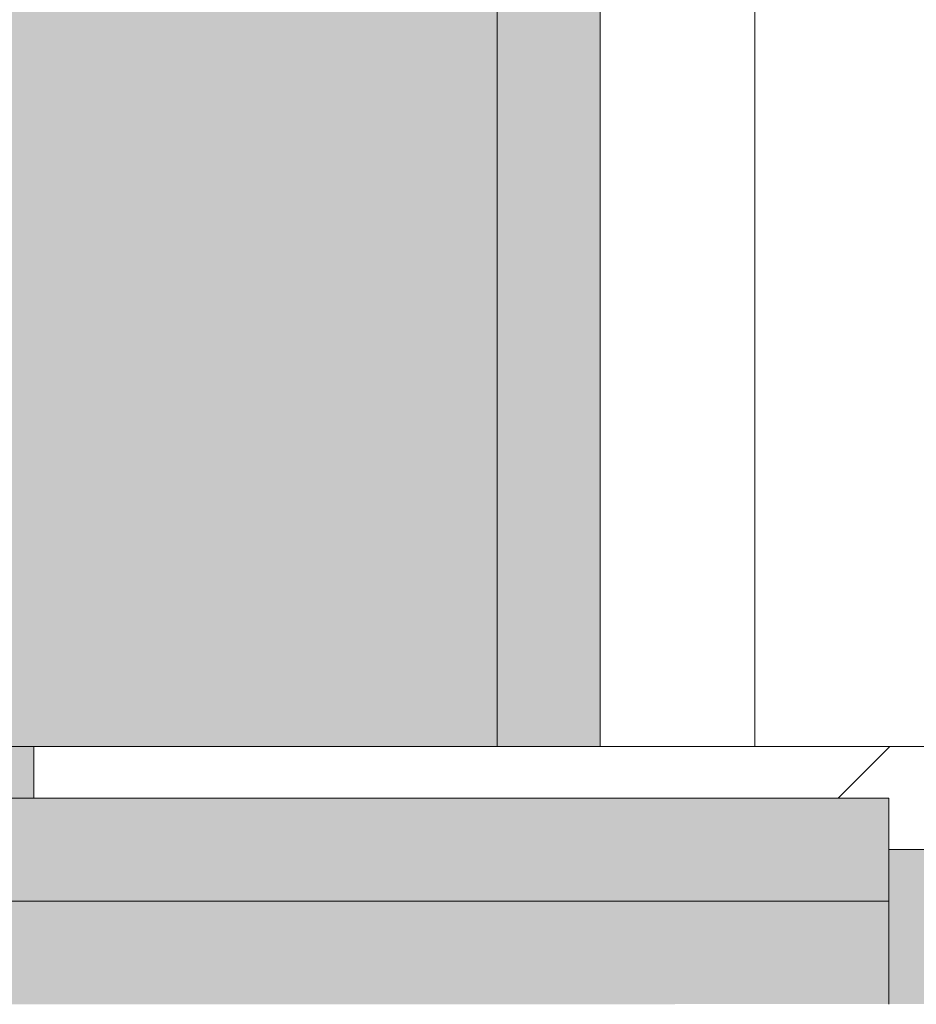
# Model space of a CAD drawing. Header units: millimetres. Extents: x 5980700 to 6194397, y -12939 to 2351883.
# Tile 52 of 124: x 6036112 to 6036199, y -8213 to -8117. Entities that reach past the tile are written whole.
import ezdxf

# ---------------------------------------------------------------- set-up
doc = ezdxf.new("R2010")
doc.units = ezdxf.units.MM
for name, color, linetype, lineweight in [('A-FLOR-PATT', 8, 'Continuous', 18), ('A-WALL', 113, 'Continuous', 18), ('A-WALL-PATT', 111, 'Continuous', 25)]:
    doc.layers.add(name, color=color, linetype=linetype, lineweight=lineweight)
pattern_1 = [(45, (0, 0), (-53.03300858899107, 53.03300858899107), [])]

# ---------------------------------------------------------------- blocks, each defined once
blk = doc.blocks.new('BE-PMSa-MOD-ARQ-CONEXAODOFUTURO-EX-000-R_rvt-1-PLANTA DE CAIMENTO DE PISOS - TÉRREO')
at = {"layer": 'A-FLOR-PATT', "lineweight": 5}
h = blk.add_hatch(dxfattribs=at)
h.set_pattern_fill('FP_19', color=71, style=0, pattern_type=2)
h.set_pattern_definition([(0, (1076.385, -4153.340999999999), (0, 450), []), (90, (1076.385, -4153.340999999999), (-450, 2.755455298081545e-14), [])])
h.paths.add_polyline_path([(-1408.117406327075, -6885.841005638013), (-1448.117406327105, -6885.841005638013), (-1448.117406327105, -6165.841005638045), (-1458.117406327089, -6165.841005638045), (-1458.117406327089, -6154.841005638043), (-1478.122472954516, -6154.841005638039), (-1478.122472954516, -6265.841005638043), (-1497.12247295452, -6265.841005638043), (-1497.12247295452, -6135.841005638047), (-1458.117406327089, -6135.841005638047), (-1458.117406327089, -6125.841005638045), (-1448.117406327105, -6125.841005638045), (-1448.117406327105, -6085.84100563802), (-1408.117406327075, -6085.84100563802), (-1408.117406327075, -6125.841005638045), (-1398.117406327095, -6125.841005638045), (-1398.117406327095, -6135.841005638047), (-1359.11233969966, -6135.841005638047), (-1359.11233969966, -6265.841005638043), (-1378.112339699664, -6265.841005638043), (-1379.117406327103, -6154.841005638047), (-1398.117406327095, -6154.841005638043), (-1398.117406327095, -6165.841005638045), (-1408.117406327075, -6165.841005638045), (-1408.117406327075, -6804.748590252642)])
h.paths.add_polyline_path([(-422.2840729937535, -6885.841005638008), (-462.2840729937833, -6885.841005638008), (-462.2840729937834, -6165.841005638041), (-472.284072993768, -6165.841005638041), (-472.284072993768, -6154.841005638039), (-492.2891396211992, -6154.841005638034), (-492.2891396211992, -6265.841005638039), (-511.2891396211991, -6265.841005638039), (-511.2891396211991, -6135.841005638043), (-472.284072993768, -6135.841005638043), (-472.284072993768, -6125.841005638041), (-462.2840729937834, -6125.841005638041), (-462.2840729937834, -6085.841005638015), (-422.2840729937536, -6085.841005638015), (-422.2840729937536, -6125.841005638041), (-412.2840729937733, -6125.841005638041), (-412.2840729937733, -6135.841005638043), (-373.2790063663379, -6135.841005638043), (-373.2790063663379, -6265.841005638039), (-392.2790063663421, -6265.841005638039), (-393.2840729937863, -6154.841005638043), (-412.2840729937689, -6154.841005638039), (-412.2840729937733, -6165.841005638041), (-422.2840729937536, -6165.841005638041), (-422.2840729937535, -6804.748590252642)])
h.paths.add_polyline_path([(563.5492603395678, -6885.841005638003), (523.5492603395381, -6885.841005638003), (523.5492603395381, -6165.841005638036), (513.5492603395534, -6165.841005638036), (513.5492603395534, -6154.84100563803), (493.5441937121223, -6154.841005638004), (493.5441937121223, -6265.841005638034), (474.5441937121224, -6265.841005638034), (474.5441937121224, -6135.841005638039), (513.5492603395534, -6135.841005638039), (513.5492603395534, -6125.841005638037), (523.5492603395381, -6125.841005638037), (523.5492603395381, -6085.841005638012), (563.5492603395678, -6085.841005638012), (563.5492603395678, -6125.841005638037), (573.5492603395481, -6125.841005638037), (573.5492603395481, -6135.841005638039), (612.5543269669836, -6135.841005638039), (612.5543269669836, -6265.841005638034), (593.5543269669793, -6265.841005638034), (592.5492603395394, -6154.841005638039), (573.5492603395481, -6154.841005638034), (573.5492603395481, -6165.841005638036), (563.5492603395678, -6165.841005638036), (563.5492603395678, -6804.748590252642)])
h.paths.add_polyline_path([(1549.382593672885, -6885.841005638), (1509.382593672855, -6885.841005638), (1509.382593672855, -6165.841005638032), (1499.38259367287, -6165.841005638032), (1499.38259367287, -6154.841005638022), (1479.377527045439, -6154.841005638), (1479.377527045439, -6265.84100563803), (1460.377527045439, -6265.84100563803), (1460.377527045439, -6135.841005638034), (1499.38259367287, -6135.841005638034), (1499.38259367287, -6125.841005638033), (1509.382593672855, -6125.841005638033), (1509.382593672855, -6085.841005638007), (1549.382593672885, -6085.841005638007), (1549.382593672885, -6125.841005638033), (1559.382593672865, -6125.841005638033), (1559.382593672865, -6135.841005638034), (1598.387660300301, -6135.841005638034), (1598.387660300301, -6265.84100563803), (1579.387660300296, -6265.84100563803), (1578.382593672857, -6154.841005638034), (1559.382593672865, -6154.84100563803), (1559.382593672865, -6165.841005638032), (1549.382593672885, -6165.841005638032), (1549.382593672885, -6839.505983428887)])
h.paths.add_polyline_path([(-3379.784072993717, -6885.841005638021), (-3419.784072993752, -6885.841005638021), (-3419.784072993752, -6165.841005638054), (-3429.784072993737, -6165.841005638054), (-3429.784072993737, -6154.841005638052), (-3449.789139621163, -6154.841005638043), (-3449.789139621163, -6265.841005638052), (-3468.789139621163, -6265.841005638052), (-3468.789139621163, -6135.841005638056), (-3429.784072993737, -6135.841005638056), (-3429.784072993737, -6125.841005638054), (-3419.784072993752, -6125.841005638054), (-3419.784072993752, -6085.841005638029), (-3379.784072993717, -6085.841005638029), (-3379.784072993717, -6125.841005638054), (-3369.784072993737, -6125.841005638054), (-3369.784072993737, -6135.841005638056), (-3330.779006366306, -6135.841005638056), (-3330.779006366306, -6265.841005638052), (-3349.779006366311, -6265.841005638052), (-3350.784072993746, -6154.841005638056), (-3369.784072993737, -6154.841005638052), (-3369.784072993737, -6165.841005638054), (-3379.784072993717, -6165.841005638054), (-3379.784072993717, -6804.748590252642)])
h.paths.add_polyline_path([(-2393.950739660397, -6885.841005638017), (-2433.950739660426, -6885.841005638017), (-2433.950739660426, -6165.841005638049), (-2443.950739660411, -6165.841005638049), (-2443.950739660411, -6154.841005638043), (-2463.955806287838, -6154.841005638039), (-2463.955806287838, -6265.841005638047), (-2482.955806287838, -6265.841005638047), (-2482.955806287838, -6135.841005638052), (-2443.950739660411, -6135.841005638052), (-2443.950739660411, -6125.84100563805), (-2433.950739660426, -6125.84100563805), (-2433.950739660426, -6085.841005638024), (-2393.950739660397, -6085.841005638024), (-2393.950739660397, -6125.84100563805), (-2383.950739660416, -6125.84100563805), (-2383.950739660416, -6135.841005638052), (-2344.945673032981, -6135.841005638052), (-2344.945673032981, -6265.841005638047), (-2363.945673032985, -6265.841005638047), (-2364.950739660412, -6154.841005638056), (-2383.950739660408, -6154.841005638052), (-2383.950739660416, -6165.841005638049), (-2393.950739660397, -6165.841005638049), (-2393.950739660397, -6804.748590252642)])
h.paths.add_polyline_path([(-1633.586260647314, -8187.825683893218), (-1326.11487301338, -8187.825683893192), (-1326.11487301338, -6915.841005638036), (-1408.117406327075, -6915.841005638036), (-1408.117406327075, -6885.841005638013), (-1222.284072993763, -6885.841005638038), (-1222.284072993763, -6915.841005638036), (-1296.11487301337, -6915.841005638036), (-1296.11487301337, -8187.825683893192), (-340.281539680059, -8187.825683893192), (-340.281539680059, -6915.841005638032), (-422.2840729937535, -6915.841005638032), (-422.2840729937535, -6885.841005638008), (-236.4507396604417, -6885.841005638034), (-236.4507396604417, -6915.841005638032), (-310.281539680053, -6915.841005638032), (-310.2815396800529, -8187.825683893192), (645.5517936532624, -8187.825683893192), (645.5517936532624, -6915.841005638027), (563.5492603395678, -6915.841005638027), (563.5492603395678, -6885.841005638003), (749.3825936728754, -6885.84100563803), (749.3825936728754, -6915.841005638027), (675.5517936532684, -6915.841005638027), (675.5517936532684, -8187.825683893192), (1631.385126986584, -8187.825683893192), (1631.385126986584, -6915.841005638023), (1549.382593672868, -6915.841005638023), (1549.382593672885, -6885.841005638), (1876.385126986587, -6885.841005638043), (1876.385126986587, -5160.841005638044), (1819.382593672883, -5160.84100563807), (1819.382593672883, -5130.841005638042), (1876.385126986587, -5130.841005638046), (1876.385126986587, -3880.841005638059), (1437.385126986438, -3880.841005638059), (1436.385126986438, -3898.231985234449), (1424.554938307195, -3898.231985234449), (1424.554938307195, -3931.218364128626), (1419.460598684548, -3931.218364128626), (1419.460598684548, -3946.925911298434), (1413.385126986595, -3946.925911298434), (1413.385126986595, -3958.858886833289), (1444.385126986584, -3958.858886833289), (1444.385126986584, -3970.828505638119), (1370.385126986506, -3970.828505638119), (1370.385126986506, -3958.948636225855), (1401.385126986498, -3958.858886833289), (1401.385126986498, -3946.925911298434), (1395.309655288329, -3946.925911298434), (1395.309655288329, -3931.218364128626), (1390.215315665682, -3931.218364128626), (1390.215315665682, -3898.231985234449), (1377.385126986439, -3897.231985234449), (1377.385126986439, -3880.841005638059), (938.3851269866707, -3880.841005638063), (938.385126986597, -5130.841005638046), (1019.382593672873, -5130.841005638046), (1019.382593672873, -5160.841005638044), (816.3825936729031, -5160.84100563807), (816.3825936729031, -5130.841005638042), (908.3851269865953, -5130.841005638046), (908.3851269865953, -3880.841005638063), (469.3851269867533, -3880.841005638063), (468.3851269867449, -3898.231985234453), (456.554938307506, -3898.231985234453), (456.554938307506, -3931.21836412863), (451.4605986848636, -3931.21836412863), (451.4605986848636, -3946.925911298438), (445.3851269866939, -3946.925911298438), (445.3851269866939, -3958.948636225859), (476.3851269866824, -3958.948636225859), (476.3851269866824, -3970.828505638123), (402.3851269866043, -3970.828505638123), (402.3851269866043, -3958.858886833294), (433.3851269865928, -3958.858886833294), (433.3851269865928, -3946.925911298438), (427.3096552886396, -3946.925911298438), (427.3096552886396, -3931.21836412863), (422.2153156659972, -3931.21836412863), (422.2153156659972, -3898.231985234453), (409.3851269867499, -3897.231985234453), (409.3851269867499, -3880.841005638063), (-29.61487301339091, -3880.841005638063), (-29.61487301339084, -5130.841005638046), (16.38259367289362, -5130.841005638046), (16.38259367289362, -5160.841005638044), (-116.6174063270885, -5160.84100563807), (-116.6174063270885, -5130.841005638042), (-59.61487301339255, -5130.841005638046), (-59.61487301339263, -3880.841005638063), (-498.6148730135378, -3880.841005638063), (-499.6148730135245, -3898.231985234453), (-511.4450616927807, -3898.231985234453), (-511.4450616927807, -3931.21836412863), (-516.5394013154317, -3931.21836412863), (-516.5394013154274, -3946.925911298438), (-522.6148730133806, -3946.925911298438), (-522.6148730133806, -3958.858886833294), (-491.6148730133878, -3958.858886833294), (-491.6148730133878, -3970.828505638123), (-565.614873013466, -3970.828505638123), (-565.614873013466, -3958.948636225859), (-534.6148730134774, -3958.858886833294), (-534.6148730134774, -3946.925911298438), (-540.6903447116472, -3946.925911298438), (-540.6903447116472, -3931.21836412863), (-545.7846843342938, -3931.21836412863), (-545.7846843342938, -3898.231985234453), (-558.6148730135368, -3897.231985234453), (-558.6148730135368, -3880.841005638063), (-997.6148730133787, -3880.841005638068), (-997.6148730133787, -5130.841005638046), (-916.6174063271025, -5130.841005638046), (-916.6174063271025, -5160.841005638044), (-1084.617406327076, -5160.84100563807), (-1084.617406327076, -5130.841005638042), (-1027.61487301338, -5130.841005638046), (-1027.614873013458, -3880.841005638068), (-1466.614873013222, -3880.841005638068), (-1467.614873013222, -3898.231985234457), (-1479.44506169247, -3898.231985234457), (-1479.44506169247, -3931.218364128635), (-1484.539401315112, -3931.218364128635), (-1484.539401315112, -3946.925911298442), (-1490.614873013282, -3946.925911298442), (-1490.614873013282, -3958.948636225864), (-1459.614873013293, -3958.948636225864), (-1459.614873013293, -3970.828505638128), (-1533.614873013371, -3970.828505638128), (-1533.614873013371, -3958.858886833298), (-1502.614873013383, -3958.858886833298), (-1502.614873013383, -3946.925911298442), (-1508.690344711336, -3946.925911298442), (-1508.690344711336, -3931.218364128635), (-1513.784684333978, -3931.218364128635), (-1513.784684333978, -3898.231985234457), (-1526.614873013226, -3897.231985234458), (-1526.614873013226, -3880.841005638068), (-1965.614873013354, -3880.841005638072), (-1965.614873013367, -5130.841005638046), (-1884.61740632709, -5130.841005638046), (-1884.61740632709, -5160.841005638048), (-2052.617406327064, -5160.84100563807), (-2052.617406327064, -5130.841005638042), (-1995.614873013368, -5130.841005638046), (-1995.614873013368, -3880.841005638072), (-2434.614873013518, -3880.841005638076), (-2435.614873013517, -3898.231985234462), (-2447.445061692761, -3898.231985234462), (-2447.445061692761, -3931.218364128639), (-2452.539401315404, -3931.218364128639), (-2452.539401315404, -3946.925911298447), (-2458.614873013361, -3946.925911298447), (-2458.614873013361, -3958.858886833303), (-2427.614873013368, -3958.858886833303), (-2427.614873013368, -3970.828505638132), (-2501.614873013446, -3970.828505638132), (-2501.614873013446, -3958.948636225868), (-2470.614873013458, -3958.858886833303), (-2470.614873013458, -3946.925911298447), (-2476.690344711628, -3946.925911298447), (-2476.690344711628, -3931.218364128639), (-2481.78468433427, -3931.218364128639), (-2481.78468433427, -3898.231985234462), (-2494.614873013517, -3897.231985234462), (-2494.614873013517, -3880.841005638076), (-2933.614873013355, -3880.841005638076), (-2933.614873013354, -5130.841005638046), (-2852.617406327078, -5130.841005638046), (-2852.617406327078, -5160.841005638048), (-2963.614873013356, -5160.841005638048), (-2963.614873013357, -3730.841005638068), (-273.614873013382, -3730.841005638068), (-273.6148730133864, -1905.841005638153), (-333.6148730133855, -1905.841005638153), (-333.6148730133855, -1920.841005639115), (-403.6148730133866, -1920.841005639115), (-403.6148730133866, -1905.841005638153), (-413.6148730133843, -1905.841005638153), (-413.6148730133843, -2645.841005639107), (-403.614873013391, -2645.841005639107), (-403.614873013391, -2656.841005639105), (-383.6098063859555, -2656.841005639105), (-383.6098063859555, -2545.841005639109), (-364.6098063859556, -2545.841005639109), (-364.6098063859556, -2675.841005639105), (-403.614873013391, -2675.841005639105), (-403.614873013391, -2685.841005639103), (-413.6148730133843, -2685.841005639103), (-413.6148730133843, -2725.841005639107), (-443.614873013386, -2725.841005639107), (-443.614873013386, -2685.841005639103), (-453.6148730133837, -2685.841005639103), (-453.6148730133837, -2675.841005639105), (-492.6199396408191, -2675.841005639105), (-492.6199396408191, -2545.841005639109), (-473.6199396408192, -2545.841005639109), (-472.6148730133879, -2656.841005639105), (-453.6148730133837, -2656.841005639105), (-453.6148730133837, -2645.841005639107), (-443.614873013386, -2645.841005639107), (-443.614873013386, -1905.841005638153), (-1243.614873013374, -1905.841005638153), (-1243.614873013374, -1920.841005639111), (-1313.614873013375, -1920.841005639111), (-1313.614873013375, -1905.841005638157), (-1861.627696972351, -1905.841005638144), (-1861.627696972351, -2730.841005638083), (-1891.627696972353, -2730.841005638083), (-1891.627696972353, -2503.341005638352), (-4291.627696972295, -2503.34100563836), (-4291.627696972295, -3602.841794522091), (-4115.616662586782, -3602.841794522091), (-4115.616662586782, -3918.841794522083), (-4291.627696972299, -3918.841794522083), (-4291.62769697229, -6885.841005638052), (-4179.784072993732, -6885.841005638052), (-4179.784072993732, -6915.841005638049), (-4291.62769697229, -6915.841005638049), (-4291.62769697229, -8187.825683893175), (-3297.781539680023, -8187.825683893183), (-3297.781539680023, -6915.841005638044), (-3379.784072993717, -6915.841005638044), (-3379.784072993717, -6885.841005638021), (-3193.950739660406, -6885.841005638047), (-3193.950739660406, -6915.841005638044), (-3267.781539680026, -6915.841005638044), (-3267.781539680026, -8187.825683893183), (-2311.948206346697, -8187.825683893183), (-2311.948206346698, -6915.84100563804), (-2393.950739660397, -6915.84100563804), (-2393.950739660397, -6885.841005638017), (-2208.117406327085, -6885.841005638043), (-2208.117406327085, -6915.84100563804), (-2281.948206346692, -6915.84100563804), (-2281.948206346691, -8187.825683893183), (-1634.040783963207, -8187.825683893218)])
h.paths.add_polyline_path([(1081.283969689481, -8177.824964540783), (974.2429165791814, -8177.757752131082), (969.89444838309, -8176.62737626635), (962.5990053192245, -8171.491896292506), (958.4892938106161, -8163.573126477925), (957.9528572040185, -8159.112278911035), (958.3458896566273, -8046.283814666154), (960.307945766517, -8039.866218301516), (963.7283128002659, -8032.919235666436), (963.7283128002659, -7942.145418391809), (961.4375489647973, -7935.578149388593), (960.4463710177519, -7926.6496358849), (961.5940795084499, -7650.620109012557), (964.0656786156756, -7630.220274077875), (974.8299487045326, -7602.120334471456), (992.0949357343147, -7577.474922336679), (1014.827323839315, -7557.759074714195), (1044.094972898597, -7543.599703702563), (1071.00633885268, -7537.47041637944), (1104.593384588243, -7534.802663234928), (1150.72110646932, -7533.999939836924), (1177.139309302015, -7534.536061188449), (1217.145192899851, -7537.754905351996), (1245.244404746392, -7544.159408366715), (1272.081338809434, -7557.769795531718), (1294.810519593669, -7577.489024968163), (1312.071615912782, -7602.136909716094), (1322.831558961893, -7630.238285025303), (1326.446371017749, -7660.111296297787), (1325.461348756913, -7935.551189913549), (1322.756520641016, -7944.035336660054), (1322.75652064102, -8032.919235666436), (1327.175489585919, -8039.484241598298), (1328.701960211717, -8047.249322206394), (1328.191987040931, -8166.732035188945), (1324.318356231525, -8173.441360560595), (1317.609030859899, -8177.314991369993), (1313.735400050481, -8177.824964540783)])
h.paths.add_polyline_path([(327.9020667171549, -8177.824964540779), (-11.59041675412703, -8177.757752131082), (-15.938884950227, -8176.627376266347), (-23.23432801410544, -8171.491896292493), (-27.34403952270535, -8163.573126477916), (-27.88047612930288, -8159.11227891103), (-27.48744367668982, -8046.283814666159), (-25.52538756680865, -8039.866218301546), (-22.10502053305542, -8032.919235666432), (-22.10502053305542, -7942.145418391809), (-24.39578436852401, -7935.578149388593), (-25.38696231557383, -7926.649635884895), (-24.23925382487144, -7650.620109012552), (-21.76765471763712, -7630.220274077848), (-11.00338462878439, -7602.120334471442), (6.261602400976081, -7577.474922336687), (28.99399050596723, -7557.759074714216), (58.26163956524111, -7543.599703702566), (85.1730055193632, -7537.470416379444), (118.760051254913, -7534.802663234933), (164.8877731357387, -7533.999939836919), (197.9780157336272, -7535.04143530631), (231.3118595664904, -7537.754905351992), (259.4110714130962, -7544.159408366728), (286.2480054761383, -7557.769795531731), (308.9771862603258, -7577.48902496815), (326.2382825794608, -7602.136909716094), (336.9982256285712, -7630.238285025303), (340.613037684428, -7660.111296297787), (339.6280154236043, -7935.551189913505), (336.9231873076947, -7944.035336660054), (336.923187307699, -8032.919235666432), (341.3421562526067, -8039.484241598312), (342.8686268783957, -8047.249322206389), (342.3586537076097, -8166.73203518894), (338.4850228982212, -8173.441360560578), (331.7756975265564, -8177.314991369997)])
h.paths.add_polyline_path([(-992.9312666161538, -8177.824964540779), (-1001.772218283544, -8176.627376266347), (-1009.067661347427, -8171.491896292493), (-1013.177372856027, -8163.573126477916), (-1013.713809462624, -8159.11227891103), (-1013.320777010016, -8046.283814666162), (-1011.358720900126, -8039.866218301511), (-1007.938353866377, -8032.919235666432), (-1007.938353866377, -7942.145418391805), (-1010.229117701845, -7935.57814938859), (-1011.220295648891, -7926.649635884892), (-1010.072587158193, -7650.620109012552), (-1007.600988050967, -7630.22027407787), (-996.8367179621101, -7602.120334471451), (-979.5717309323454, -7577.474922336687), (-956.8393428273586, -7557.75907471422), (-927.5716937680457, -7543.599703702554), (-900.6603278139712, -7537.470416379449), (-867.0732820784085, -7534.802663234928), (-820.9455601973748, -7533.999939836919), (-794.5273573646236, -7534.536061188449), (-754.5214737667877, -7537.754905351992), (-726.4222619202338, -7544.159408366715), (-699.5853278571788, -7557.769795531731), (-676.8561470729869, -7577.489024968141), (-659.5950507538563, -7602.136909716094), (-648.8351077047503, -7630.238285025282), (-645.2202956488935, -7660.111296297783), (-646.2053179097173, -7935.55118991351), (-648.9101460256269, -7944.035336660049), (-648.9101460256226, -8032.919235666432), (-644.4911770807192, -8039.484241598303), (-642.9647064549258, -8047.249322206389), (-643.4746796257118, -8166.73203518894), (-647.3483104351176, -8173.441360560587), (-654.0576358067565, -8177.314991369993), (-661.1148590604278, -8177.824964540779), (-979.7632562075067, -8177.824964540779)])
h.paths.add_polyline_path([(-1863.06921016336, -8177.824964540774), (-1973.078744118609, -8177.757752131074), (-1977.427212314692, -8176.627376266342), (-1984.722655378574, -8171.491896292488), (-1988.832366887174, -8163.573126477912), (-1989.368803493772, -8159.112278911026), (-1988.975771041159, -8046.283814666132), (-1987.013714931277, -8039.866218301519), (-1983.593347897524, -8032.919235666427), (-1983.593347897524, -7942.145418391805), (-1985.884111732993, -7935.578149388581), (-1986.875289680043, -7926.649635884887), (-1985.72758118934, -7650.620109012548), (-1983.255982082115, -7630.22027407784), (-1972.491711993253, -7602.120334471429), (-1955.226724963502, -7577.474922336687), (-1932.494336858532, -7557.75907471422), (-1903.22668779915, -7543.599703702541), (-1876.315321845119, -7537.470416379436), (-1842.728276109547, -7534.802663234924), (-1796.60055422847, -7533.999939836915), (-1770.182351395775, -7534.53606118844), (-1730.176467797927, -7537.754905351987), (-1702.077255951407, -7544.159408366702), (-1675.240321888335, -7557.769795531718), (-1652.511141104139, -7577.489024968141), (-1635.250044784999, -7602.136909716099), (-1624.449879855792, -7630.570680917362), (-1620.875289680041, -7660.111296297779), (-1621.860311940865, -7935.551189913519), (-1624.565140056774, -7944.035336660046), (-1624.56514005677, -8032.919235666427), (-1620.146171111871, -8039.484241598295), (-1618.619700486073, -8047.249322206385), (-1619.129673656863, -8166.732035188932), (-1623.003304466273, -8173.441360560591), (-1629.712629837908, -8177.314991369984), (-1633.586260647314, -8177.824964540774)])
h.paths.add_polyline_path([(-2619.419593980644, -8177.82496454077), (-2958.912077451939, -8177.75775213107), (-2963.260545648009, -8176.627376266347), (-2970.555988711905, -8171.491896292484), (-2974.665700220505, -8163.573126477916), (-2975.202136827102, -8159.112278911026), (-2974.809104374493, -8046.283814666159), (-2972.847048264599, -8039.866218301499), (-2969.426681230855, -8032.919235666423), (-2969.426681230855, -7942.145418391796), (-2971.717445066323, -7935.578149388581), (-2972.708623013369, -7926.343502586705), (-2971.56091452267, -7650.620109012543), (-2969.089315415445, -7630.220274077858), (-2958.325045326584, -7602.120334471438), (-2941.060058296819, -7577.474922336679), (-2918.327670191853, -7557.759074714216), (-2889.060021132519, -7543.599703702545), (-2862.148655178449, -7537.470416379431), (-2828.561609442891, -7534.802663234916), (-2782.4338875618, -7533.999939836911), (-2756.015684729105, -7534.536061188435), (-2716.009801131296, -7537.754905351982), (-2687.910589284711, -7544.159408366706), (-2661.073655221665, -7557.769795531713), (-2638.344474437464, -7577.489024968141), (-2621.08337811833, -7602.136909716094), (-2610.323435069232, -7630.23828502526), (-2606.708623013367, -7660.111296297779), (-2607.693645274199, -7935.551189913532), (-2610.398473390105, -7944.035336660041), (-2610.3984733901, -8032.919235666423), (-2605.979504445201, -8039.48424159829), (-2604.453033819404, -8047.24932220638), (-2604.963006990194, -8166.732035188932), (-2608.836637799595, -8173.441360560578), (-2615.545963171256, -8177.314991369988)])
h.paths.add_polyline_path([(-3630.1498973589, -8105.84028628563), (-3969.023528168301, -8105.330313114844), (-3975.732853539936, -8101.456682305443), (-3979.606484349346, -8094.747356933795), (-3980.116457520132, -8090.87372612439), (-3980.116457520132, -7975.264643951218), (-3978.589986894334, -7967.499563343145), (-3974.171017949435, -7960.934557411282), (-3974.171017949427, -7871.338078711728), (-3976.875846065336, -7863.56651165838), (-3977.860868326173, -7854.637361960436), (-3976.712378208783, -7578.635430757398), (-3974.171017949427, -7558.057631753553), (-3963.48611322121, -7530.152231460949), (-3944.369171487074, -7503.894264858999), (-3919.652445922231, -7483.835936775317), (-3896.658902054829, -7472.174730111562), (-3866.537949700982, -7465.428494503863), (-3828.55380661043, -7462.551382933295), (-3781.621430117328, -7462.015261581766), (-3756.007881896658, -7462.817984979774), (-3721.171753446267, -7465.770227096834), (-3693.081068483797, -7472.168114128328), (-3666.241821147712, -7485.77439645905), (-3643.509433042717, -7505.490244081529), (-3626.244446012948, -7530.135656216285), (-3615.142810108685, -7561.020111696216), (-3611.858645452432, -7588.126618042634), (-3612.852046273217, -7863.593471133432), (-3615.142810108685, -7872.075620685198), (-3615.142810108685, -7962.107780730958), (-3611.722443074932, -7967.881540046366), (-3609.760386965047, -7974.299136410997), (-3609.367354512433, -7980.998444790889), (-3609.903791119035, -8091.58844822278), (-3614.013502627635, -8099.507218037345), (-3621.308945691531, -8104.642698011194), (-3625.657413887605, -8105.77307387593)])
h.paths.add_polyline_path([(-2052.617406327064, -5960.841005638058), (-2092.617406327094, -5960.841005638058), (-2092.617406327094, -5920.841005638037), (-2102.617406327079, -5920.841005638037), (-2102.617406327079, -5910.841005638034), (-2141.62247295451, -5910.841005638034), (-2141.62247295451, -5780.841005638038), (-2122.62247295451, -5780.841005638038), (-2121.61740632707, -5891.841005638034), (-2102.617406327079, -5891.841005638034), (-2102.617406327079, -5880.841005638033), (-2092.617406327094, -5880.841005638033), (-2092.617406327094, -5160.84100563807), (-2052.617406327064, -5160.84100563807), (-2052.617406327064, -5880.841005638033), (-2042.61740632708, -5880.841005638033), (-2042.61740632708, -5891.841005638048), (-2022.612339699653, -5891.84100563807), (-2022.612339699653, -5780.841005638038), (-2003.612339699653, -5780.841005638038), (-2003.612339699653, -5910.841005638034), (-2042.61740632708, -5910.841005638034), (-2042.61740632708, -5920.841005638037), (-2052.617406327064, -5920.841005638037)])
h.paths.add_polyline_path([(-116.6174063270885, -5960.841005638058), (-156.6174063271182, -5960.841005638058), (-156.6174063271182, -5920.841005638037), (-166.6174063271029, -5920.841005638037), (-166.6174063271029, -5910.841005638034), (-205.6224729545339, -5910.841005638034), (-205.622472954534, -5780.841005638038), (-186.6224729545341, -5780.841005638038), (-185.6174063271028, -5891.841005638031), (-166.6174063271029, -5891.841005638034), (-166.6174063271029, -5880.841005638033), (-156.6174063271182, -5880.841005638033), (-156.6174063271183, -5160.84100563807), (-116.6174063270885, -5160.84100563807), (-116.6174063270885, -5880.841005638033), (-106.6174063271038, -5880.841005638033), (-106.6174063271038, -5891.841005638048), (-86.61233969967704, -5891.84100563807), (-86.61233969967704, -5780.841005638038), (-67.61233969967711, -5780.841005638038), (-67.61233969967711, -5910.841005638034), (-106.6174063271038, -5910.841005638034), (-106.6174063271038, -5920.841005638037), (-116.6174063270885, -5920.841005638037)])
h.paths.add_polyline_path([(776.3825936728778, -5960.841005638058), (776.3825936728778, -5920.841005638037), (766.382593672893, -5920.841005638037), (766.382593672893, -5910.841005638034), (727.3775270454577, -5910.841005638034), (727.3775270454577, -5780.841005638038), (746.3775270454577, -5780.841005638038), (747.3825936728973, -5891.841005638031), (766.382593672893, -5891.841005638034), (766.382593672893, -5880.841005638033), (776.3825936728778, -5880.841005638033), (776.3825936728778, -5160.84100563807), (816.3825936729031, -5160.84100563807), (816.3825936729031, -5880.841005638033), (826.3825936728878, -5880.841005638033), (826.3825936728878, -5891.841005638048), (846.3876603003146, -5891.84100563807), (846.3876603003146, -5780.841005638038), (865.3876603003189, -5780.841005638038), (865.3876603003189, -5910.841005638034), (826.3825936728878, -5910.841005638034), (826.3825936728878, -5920.841005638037), (816.3825936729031, -5920.841005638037), (816.3825936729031, -5960.841005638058)])
h.paths.add_polyline_path([(1819.382593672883, -5960.841005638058), (1779.382593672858, -5960.841005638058), (1779.382593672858, -5920.841005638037), (1769.382593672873, -5920.841005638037), (1769.382593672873, -5910.841005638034), (1730.377527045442, -5910.841005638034), (1730.377527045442, -5780.841005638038), (1749.377527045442, -5780.841005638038), (1750.382593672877, -5891.841005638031), (1769.382593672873, -5891.841005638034), (1769.382593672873, -5880.841005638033), (1779.382593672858, -5880.841005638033), (1779.382593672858, -5160.84100563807), (1819.382593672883, -5160.84100563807), (1819.382593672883, -5880.841005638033), (1829.382593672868, -5880.841005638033), (1829.382593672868, -5891.841005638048), (1849.387660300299, -5891.84100563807), (1849.387660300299, -5780.841005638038), (1868.387660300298, -5780.841005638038), (1868.387660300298, -5910.841005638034), (1829.382593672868, -5910.841005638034), (1829.382593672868, -5920.841005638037), (1819.382593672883, -5920.841005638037)])
h.paths.add_polyline_path([(-1084.617406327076, -5960.841005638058), (-1124.617406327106, -5960.841005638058), (-1124.617406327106, -5920.841005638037), (-1134.617406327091, -5920.841005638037), (-1134.617406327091, -5910.841005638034), (-1173.622472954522, -5910.841005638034), (-1173.622472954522, -5780.841005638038), (-1154.622472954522, -5780.841005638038), (-1153.617406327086, -5891.841005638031), (-1134.617406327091, -5891.841005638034), (-1134.617406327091, -5880.841005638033), (-1124.617406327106, -5880.841005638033), (-1124.617406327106, -5160.84100563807), (-1084.617406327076, -5160.84100563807), (-1084.617406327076, -5880.841005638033), (-1074.617406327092, -5880.841005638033), (-1074.617406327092, -5891.841005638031), (-1054.612339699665, -5891.841005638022), (-1054.612339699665, -5780.841005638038), (-1035.612339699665, -5780.841005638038), (-1035.612339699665, -5910.841005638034), (-1074.617406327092, -5910.841005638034), (-1074.617406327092, -5920.841005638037), (-1084.617406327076, -5920.841005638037)])
h.paths.add_polyline_path([(-3110.634122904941, -2404.163055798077), (-3089.559253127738, -2402.354946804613), (-3132.171954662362, -2402.354946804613)])
h.paths.add_polyline_path([(-2291.627696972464, -2404.163055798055), (-2270.089865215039, -2402.35494680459), (-2313.165528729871, -2402.35494680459)])
h.paths.add_polyline_path([(-3853.61484510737, -2404.163055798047), (-3832.077013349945, -2402.354946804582), (-3875.152676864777, -2402.354946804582)])
h.paths.add_polyline_path([(-3142.339160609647, -2401.501406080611), (-3183.55053015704, -2395.193534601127), (-3167.436312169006, -2399.394490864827)])
h.paths.add_polyline_path([(-2323.332734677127, -2401.501406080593), (-2364.544104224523, -2395.193534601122), (-2348.429886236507, -2399.394490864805)])
h.paths.add_polyline_path([(-3885.319882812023, -2401.501406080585), (-3924.116436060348, -2395.82307415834), (-3910.41703437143, -2399.394490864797)])
h.paths.add_polyline_path([(-3078.929085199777, -2401.501406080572), (-3053.233014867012, -2399.238353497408), (-3040.810482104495, -2395.666917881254), (-3078.059864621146, -2401.36836192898)])
h.paths.add_polyline_path([(-2259.922659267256, -2401.50140608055), (-2234.825507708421, -2399.394490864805), (-2218.711289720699, -2395.193534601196), (-2246.15749904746, -2399.394490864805)])
h.paths.add_polyline_path([(-3821.909807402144, -2401.501406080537), (-3790.606665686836, -2397.776597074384), (-3791.218334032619, -2396.803725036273), (-3808.144647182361, -2399.394490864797)])
h.paths.add_polyline_path([(-3195.652806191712, -2392.038486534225), (-3231.517499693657, -2380.53997742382), (-3221.157028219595, -2385.389568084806)])
h.paths.add_polyline_path([(-2376.646380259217, -2392.038486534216), (-2412.511073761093, -2380.539977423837), (-2402.150602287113, -2385.389568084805)])
h.paths.add_polyline_path([(-3938.633528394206, -2392.038486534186), (-3974.498221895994, -2380.539977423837), (-3964.137750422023, -2385.38956808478)])
h.paths.add_polyline_path([(-3025.615439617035, -2392.038486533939), (-3000.111217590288, -2385.389568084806), (-2989.750746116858, -2380.539977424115), (-3004.87697517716, -2385.389568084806)])
h.paths.add_polyline_path([(-3768.596161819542, -2392.038486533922), (-3743.091939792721, -2385.389568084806), (-3732.731468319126, -2380.539977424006), (-3747.857697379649, -2385.389568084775)])
h.paths.add_polyline_path([(-2206.609013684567, -2392.038486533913), (-2181.104791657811, -2385.389568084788), (-2170.744320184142, -2380.539977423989), (-2185.870549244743, -2385.389568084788)])
h.paths.add_polyline_path([(-2155.670651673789, -2373.484205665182), (-2133.355084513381, -2363.038603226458), (-2133.355084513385, -2361.809115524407), (-2135.705106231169, -2363.038603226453)])
h.paths.add_polyline_path([(-3717.6577998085, -2373.484205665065), (-3695.342232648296, -2363.038603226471), (-3695.342232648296, -2361.809115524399), (-3697.69225436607, -2363.038603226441)])
h.paths.add_polyline_path([(-2974.677077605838, -2373.484205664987), (-2952.361510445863, -2363.038603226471), (-2952.361510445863, -2361.809115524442), (-2954.711532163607, -2363.038603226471)])
h.paths.add_polyline_path([(-2866.444849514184, -2185.219820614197), (-2866.538478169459, -2184.601973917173), (-2866.538478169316, -2185.01231778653)])
h.paths.add_polyline_path([(-2047.43842358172, -2185.219820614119), (-2047.532052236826, -2184.601973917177), (-2047.532052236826, -2185.012317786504)])
h.paths.add_polyline_path([(-3609.42557171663, -2185.219820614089), (-3609.519200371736, -2184.601973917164), (-3609.519200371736, -2185.012317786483)])
h.paths.add_polyline_path([(-2883.407863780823, -2148.720022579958), (-2884.10884218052, -2147.229009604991), (-2884.10884218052, -2147.845730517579)])
h.paths.add_polyline_path([(-3626.38858598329, -2148.720022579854), (-3629.681118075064, -2144.157919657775), (-3627.089564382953, -2147.845730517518)])
h.paths.add_polyline_path([(-2064.401437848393, -2148.720022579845), (-2065.102416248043, -2147.229009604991), (-2065.102416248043, -2147.845730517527)])
h.paths.add_polyline_path([(-2910.729698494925, -2115.682279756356), (-2913.073377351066, -2112.904930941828), (-2913.073377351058, -2113.807924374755)])
h.paths.add_polyline_path([(-2091.723272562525, -2115.682279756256), (-2094.066951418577, -2112.904930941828), (-2094.066951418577, -2113.80792437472)])
h.paths.add_polyline_path([(-3653.710420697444, -2115.682279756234), (-3656.054099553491, -2112.904930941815), (-3656.054099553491, -2113.807924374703)])
h.paths.add_polyline_path([(-2946.813568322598, -2087.775475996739), (-2952.361510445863, -2083.643408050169), (-2952.361510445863, -2084.872895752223)])
h.paths.add_polyline_path([(-3689.794290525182, -2087.775475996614), (-3695.342232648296, -2083.643408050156), (-3695.342232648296, -2084.872895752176)])
h.paths.add_polyline_path([(-2127.807142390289, -2087.775475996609), (-2133.355084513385, -2083.643408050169), (-2133.355084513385, -2084.87289575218)])
h.paths.add_polyline_path([(-2412.511073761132, -2066.142033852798), (-2376.64638025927, -2054.643524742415), (-2402.150602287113, -2061.292443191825)])
h.paths.add_polyline_path([(-3974.498221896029, -2066.142033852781), (-3938.633528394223, -2054.643524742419), (-3964.137750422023, -2061.292443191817)])
h.paths.add_polyline_path([(-3231.517499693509, -2066.142033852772), (-3195.652806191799, -2054.64352474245), (-3221.15702821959, -2061.292443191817)])
h.paths.add_polyline_path([(-2989.750746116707, -2066.142033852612), (-3000.111217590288, -2061.292443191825), (-3025.615439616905, -2054.643524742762), (-3000.111217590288, -2062.820383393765)])
h.paths.add_polyline_path([(-2170.744320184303, -2066.142033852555), (-2181.104791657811, -2061.292443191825), (-2206.609013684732, -2054.643524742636), (-2181.104791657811, -2062.82038339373)])
h.paths.add_polyline_path([(-3732.731468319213, -2066.142033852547), (-3743.091939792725, -2061.292443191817), (-3768.59616181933, -2054.643524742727), (-3743.091939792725, -2062.820383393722)])
h.paths.add_polyline_path([(-3926.531252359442, -2051.488476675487), (-3885.319882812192, -2045.180605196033), (-3910.417034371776, -2047.287520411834), (-3924.116436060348, -2050.858937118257)])
h.paths.add_polyline_path([(-2364.544104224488, -2051.488476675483), (-2323.332734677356, -2045.180605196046), (-2348.429886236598, -2047.287520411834)])
h.paths.add_polyline_path([(-3183.55053015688, -2051.488476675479), (-3142.33916060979, -2045.180605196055), (-3167.436312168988, -2047.287520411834)])
h.paths.add_polyline_path([(-2218.711289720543, -2051.48847667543), (-2234.614845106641, -2047.342439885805), (-2234.614845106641, -2049.054255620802)])
h.paths.add_polyline_path([(-3780.698437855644, -2051.4884766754), (-3796.812655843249, -2047.287520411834), (-3808.144647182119, -2047.287520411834), (-3796.812655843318, -2049.022011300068)])
h.paths.add_polyline_path([(-3072.614845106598, -2046.147071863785), (-3073.293874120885, -2045.653683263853), (-3073.293874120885, -2046.043138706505)])
h.paths.add_polyline_path([(-3089.096291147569, -2044.327064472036), (-3110.634122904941, -2042.518955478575), (-3132.171954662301, -2044.327064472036), (-3110.634122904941, -2044.327064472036)])
h.paths.add_polyline_path([(-3872.614845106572, -2044.327064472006), (-3873.293874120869, -2044.171017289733), (-3873.293874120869, -2044.327064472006)])
at = {"layer": 'A-WALL', "lineweight": 5}
h = blk.add_hatch(color=9, dxfattribs=at)
h.paths.add_polyline_path([(-4316.627696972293, -8187.825683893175), (-4306.6276969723, -8187.825683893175), (-4306.6276969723, -3883.841794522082), (-4316.627696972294, -3883.841794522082), (-4316.627696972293, -8142.74533134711)])
h.paths.add_polyline_path([(-4316.627696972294, -3873.141794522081), (-4306.6276969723, -3873.141794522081), (-4306.6276969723, -3648.541794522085), (-4316.627696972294, -3648.541794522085), (-4316.627696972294, -3746.470324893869)])
h.paths.add_polyline_path([(-4316.627696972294, -3637.841794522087), (-4306.6276969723, -3637.841794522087), (-4306.6276969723, -1958.841794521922), (-4316.627696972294, -1958.841794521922), (-4316.627696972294, -3627.841794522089)])
h.paths.add_polyline_path([(-4316.627696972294, -1948.141794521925), (-4306.6276969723, -1948.141794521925), (-4306.6276969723, -1900.841005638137), (-4316.627696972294, -1900.841005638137)])
h = blk.add_hatch(color=50, dxfattribs=at)
h.paths.add_polyline_path([(-4278.616662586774, -8202.825683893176), (-4278.616662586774, -8192.825683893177), (-4572.36666258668, -8192.825683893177), (-4572.36666258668, -8202.825683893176), (-4293.821076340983, -8202.825683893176)])
h.paths.add_polyline_path([(-8046.210887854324, -8202.825683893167), (-7872.366662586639, -8202.825683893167), (-7872.366662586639, -8192.825683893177), (-8301.114845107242, -8192.825683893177), (-8301.114845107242, -8202.825683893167), (-8160.766662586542, -8202.825683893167)])
h = blk.add_hatch(color=9, dxfattribs=at)
h.paths.add_polyline_path([(2296.385126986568, -8212.825683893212), (2378.985140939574, -8212.825683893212), (2378.985140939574, -8197.825683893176), (1566.38514093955, -8197.825683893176), (1566.38514093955, -8212.825683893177), (2259.025241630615, -8212.825683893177)])
h.paths.add_polyline_path([(8116.383337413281, -8212.825683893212), (8116.372905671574, -8197.825683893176), (8003.88515489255, -8197.825683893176), (8003.88515489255, -8212.825683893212), (8113.379702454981, -8212.825683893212)])
h.paths.add_polyline_path([(5378.985140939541, -8212.825683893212), (5903.885154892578, -8212.825683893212), (5903.885154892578, -8197.825683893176), (5378.985140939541, -8197.825683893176), (5378.985140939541, -8201.06709695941)])
h.paths.add_polyline_path([(-1568.633892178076, -8212.825683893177), (-1433.614859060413, -8212.825683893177), (-1433.614859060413, -8197.825683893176), (-1916.114845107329, -8197.825683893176), (-1916.114845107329, -8212.825683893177), (-1863.06921016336, -8212.825683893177)])
h.paths.add_polyline_path([(-4150.616662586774, -8212.825683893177), (-4016.114845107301, -8211.71994784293), (-4016.114845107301, -8197.825683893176), (-4278.616662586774, -8197.825683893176), (-4278.616662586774, -8212.825683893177), (-4218.551754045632, -8212.825683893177)])
h = blk.add_hatch(color=9, dxfattribs=at)
h.paths.add_polyline_path([(-4416.616662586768, -8212.841794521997), (-4278.616662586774, -8212.825683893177), (-4278.616662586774, -8202.825683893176), (-4572.36666258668, -8202.825683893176), (-4572.36666258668, -8212.825683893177), (-4416.616662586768, -8212.825683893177)])
h.paths.add_polyline_path([(-8038.116662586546, -8212.841794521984), (-7872.366662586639, -8212.574760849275), (-7872.366662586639, -8202.825683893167), (-8301.114845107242, -8202.825683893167), (-8301.114845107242, -8212.841794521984), (-8038.333222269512, -8212.841794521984)])
at = {"layer": 'A-WALL-PATT', "lineweight": 5}
blk.add_hatch(color=57, dxfattribs=at).paths.add_polyline_path([(-4406.627696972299, -8187.825683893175), (-4316.627696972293, -8187.825683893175), (-4316.627696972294, -3883.841794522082), (-4406.616662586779, -3883.841794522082), (-4406.616662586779, -3873.141794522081), (-4316.627696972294, -3873.141794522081), (-4316.627696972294, -3648.541794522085), (-4406.616662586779, -3648.541794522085), (-4406.616662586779, -3637.841794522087), (-4316.627696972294, -3637.841794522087), (-4316.627696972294, -1958.841794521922), (-4406.616662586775, -1958.841794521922), (-4406.616662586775, -1948.141794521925), (-4316.627696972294, -1948.141794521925), (-4316.627696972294, -1900.841005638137), (-4406.627696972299, -1900.841005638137), (-4406.627696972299, -8142.74533134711)])
h = blk.add_hatch(dxfattribs=at)
h.set_pattern_fill('FP_14', color=252, style=0, pattern_type=2)
h.set_pattern_definition(pattern_1)
h.paths.add_polyline_path([(-4306.6276969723, -8187.825683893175), (-4291.62769697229, -8187.825683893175), (-4291.627696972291, -3883.841794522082), (-4306.6276969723, -3883.841794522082), (-4306.6276969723, -8156.466721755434)])
h.paths.add_polyline_path([(-4306.6276969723, -3873.141794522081), (-4294.666662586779, -3873.141794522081), (-4291.627696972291, -3871.883013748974), (-4291.627696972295, -3649.800575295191), (-4294.666662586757, -3648.541794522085), (-4306.6276969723, -3648.541794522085), (-4306.6276969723, -3870.007837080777)])
h.paths.add_polyline_path([(-4291.627696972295, -3637.841794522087), (-4291.627696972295, -1958.841794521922), (-4306.6276969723, -1958.841794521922), (-4306.6276969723, -3637.841794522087), (-4294.666662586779, -3637.841794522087)])
h.paths.add_polyline_path([(-4306.6276969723, -1948.141794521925), (-4294.666662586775, -1948.141794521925), (-4291.627696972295, -1946.883013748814), (-4291.627696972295, -1900.841005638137), (-4306.6276969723, -1900.841005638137), (-4306.6276969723, -1945.007837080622)])
h = blk.add_hatch(dxfattribs=at)
h.set_pattern_fill('FP_14', color=252, style=0, pattern_type=2)
h.set_pattern_definition(pattern_1)
h.paths.add_polyline_path([(5645.031398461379, -8197.825683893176), (5903.885154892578, -8196.933187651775), (5903.885154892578, -8187.825683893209), (5378.985140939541, -8188.929918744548), (5378.985140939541, -8197.825683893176), (5497.813739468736, -8197.825683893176)])
h.paths.add_polyline_path([(1851.383337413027, -8197.825683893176), (2378.985140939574, -8197.825683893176), (2378.985140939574, -8187.825683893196), (1566.38514093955, -8188.204790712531), (1566.38514093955, -8197.825683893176), (1670.154605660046, -8197.825683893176)])
h.paths.add_polyline_path([(8049.331877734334, -8197.825683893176), (8116.383337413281, -8197.825683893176), (8116.365951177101, -8187.825683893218), (8003.88515489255, -8187.871064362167), (8003.88515489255, -8197.825683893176)])
h.paths.add_polyline_path([(-4278.616662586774, -8197.825683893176), (-4016.114845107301, -8197.825683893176), (-4016.114845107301, -8187.825683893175), (-4361.627696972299, -8187.825683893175), (-4361.627696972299, -8192.825683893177), (-4278.616662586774, -8192.825683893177)])
h.paths.add_polyline_path([(-1916.114845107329, -8197.825683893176), (-1433.614859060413, -8197.825683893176), (-1433.614859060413, -8187.825683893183), (-1916.114845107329, -8187.825683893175), (-1916.114845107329, -8193.778689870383)])
at = {"layer": 'A-WALL', "color": 90, "lineweight": 5}
for p, q in [((-4316.627696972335, -8187.825683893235), (-4316.627696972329, -3883.841794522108)), ((-4306.627696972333, -8187.825683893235), (-4306.627696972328, -3883.841794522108)), ((-4016.114845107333, -8197.825683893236), (-4278.616662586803, -8197.825683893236)), ((-4278.616662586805, -8202.825683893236), (-4572.366662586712, -8202.825683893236))]:
    blk.add_line(p, q, dxfattribs=at)
at = {"layer": 'A-WALL', "color": 130, "lineweight": 9}
for p, q in [((-4291.627696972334, -8187.825683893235), (-4291.627696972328, -3883.841794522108)), ((-4426.627696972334, -8187.825683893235), (-4291.627696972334, -8187.825683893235)), ((-4016.114845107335, -8187.825683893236), (-4361.627696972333, -8187.825683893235)), ((-4361.627696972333, -8187.825683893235), (-4361.627696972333, -8192.825683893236)), ((-4278.616662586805, -8192.825683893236), (-4572.366662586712, -8192.825683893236)), ((-4361.627696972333, -8192.825683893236), (-4278.616662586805, -8192.825683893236)), ((-4278.616662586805, -8192.825683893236), (-4278.616662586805, -8212.841794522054)), ((-4278.616662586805, -8212.841794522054), (-4278.616662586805, -8192.825683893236))]:
    blk.add_line(p, q, dxfattribs=at)

msp = doc.modelspace()

# ---------------------------------------------------------------- hatches: boundary and pattern name
at = {"layer": 'A-WALL', "lineweight": 5}
msp.add_hatch(color=256, dxfattribs=at).paths.add_polyline_path([(6036083.188765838, -8192.825683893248), (6036113.188749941, -8192.825683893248), (6036113.188749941, -8187.825683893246), (6036083.188765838, -8187.825683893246)])

# ---------------------------------------------------------------- block references
at = {"lineweight": 5}
msp.add_blockref('BE-PMSa-MOD-ARQ-CONEXAODOFUTURO-EX-000-R_rvt-1-PLANTA DE CAIMENTO DE PISOS - TÉRREO', (6040474.816446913, 0), dxfattribs=at)

doc.saveas('drawing.dxf')
